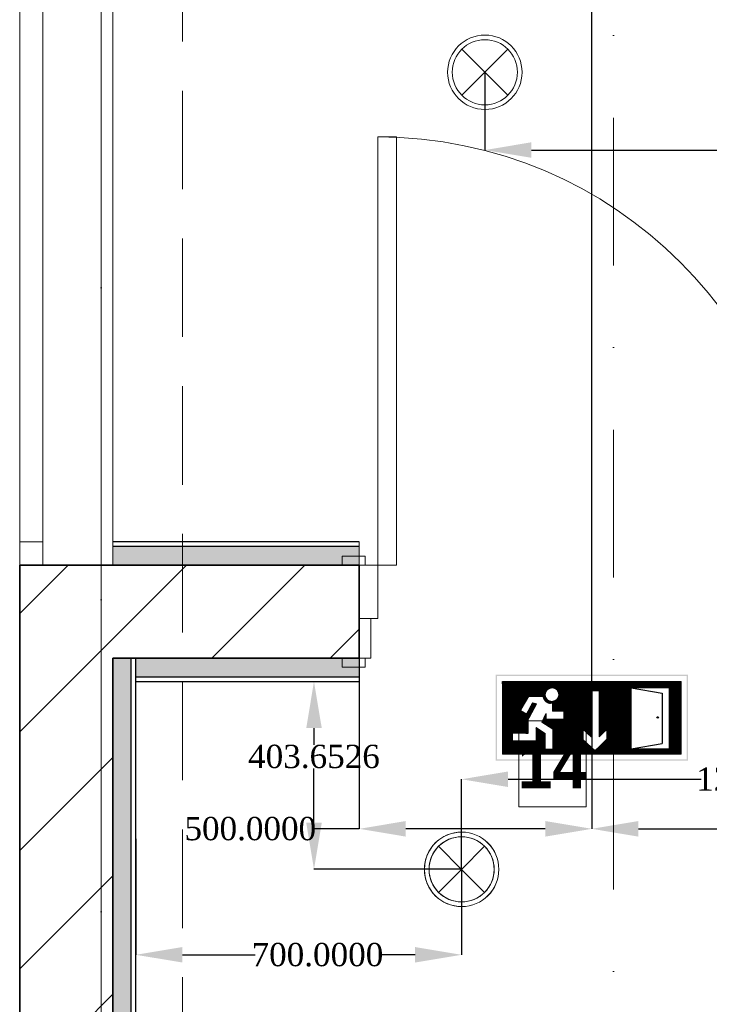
# Model space of a CAD drawing. Header units: inches. Extents: x -78787 to 29484, y -9517 to 23232.
# Tile 11 of 256: x -21844 to -20362, y -28 to 2088. Entities that reach past the tile are written whole.
import ezdxf
from ezdxf.enums import TextEntityAlignment as Align

# ---------------------------------------------------------------- set-up
doc = ezdxf.new("R2010")
doc.units = ezdxf.units.IN
doc.header["$MEASUREMENT"] = 0
doc.set_wipeout_variables(frame=1)
doc.linetypes.add('Dot & Dashed', pattern=[670.277762, 317.5, -176.388889, 0, -176.388874])
doc.linetypes.add('Hidden', pattern=[317.5, 211.666667, -105.833333])
for name, color, linetype in [('- ავარიული განათება', 7, 'Continuous'), ('- განათება', 7, 'Continuous'), ('Marker - Section', 7, 'Continuous'), ('New_Structural - Bearing', 7, 'Continuous'), ('Structural - Bearing', 7, 'Continuous'), ('Structural - Grid', 7, 'Continuous')]:
    doc.layers.add(name, color=color, linetype=linetype)
for name, color, linetype, lineweight in [('Archicad Doors_Pen_No__1', 7, 'Continuous', 13), ('Archicad Windows_Pen_No__1', 7, 'Continuous', 13), ('New_Annotation - Text_Pen_No__20', 1, 'Continuous', 0), ('New_Structural - Bearing_Pen_No__1', 7, 'Continuous', 13), ('Structural - Bearing_Pen_No__1', 7, 'Continuous', 13), ('Structural - Bearing_Pen_No__27', 7, 'Continuous', 35)]:
    doc.layers.add(name, color=color, linetype=linetype, lineweight=lineweight)
for name, color, linetype, lineweight, true_color in [('Marker - Section_Pen_No__108', 7, 'Continuous', 13, 0xfd8379), ('New_Interior - Lamp_Pen_No__77', 7, 'Continuous', 20, 0xffeb28), ('New_Structural - Bearing_Pen_No__255', 7, 'Continuous', 13, 0xe8e8e8), ('New_Structural - Bearing_Pen_No__5', 7, 'Continuous', 25, 0x40a5ff), ('New_Structural - Bearing_Pen_No__57', 7, 'Continuous', 25, 0xdcd214), ('Structural - Bearing_Pen_No__102', 7, 'Continuous', 13, 0xcccccc), ('Structural - Grid_Pen_No__81', 7, 'Continuous', 20, 0x6a6a6a)]:
    doc.layers.add(name, color=color, linetype=linetype, lineweight=lineweight, true_color=true_color)
doc.styles.add('GENERATED_STYLE_2', font='txt')
doc.styles.add('GENERATED_STYLE_3', font='txt')
doc.styles.get("Standard").update_dxf_attribs({"font": 'arial.ttf'})
doc.dimstyles.get("Standard").update_dxf_attribs({"dimtxt": 0.18, "dimasz": 0.18, "dimexe": 0.18, "dimexo": 0.0625, "dimgap": 0.09, "dimtad": 0, "dimtih": 1, "dimtoh": 1, "dimdec": 4, "dimzin": 0, "dimdsep": 46, "dimtxsty": 'Standard', "dimcen": 0.09, "dimadec": 0, "dimazin": 0, "dimtfac": 1, "dimtdec": 4, "dimtofl": 0, "dimtmove": 0, "dimatfit": 3, "dimfxl": 1, "dimtolj": 1, "dimtzin": 0, "dimarcsym": 0})
pattern_1 = [(45, (0, 0), (-127.2792, 127.2792), [])]

# ---------------------------------------------------------------- blocks, each defined once
blk = doc.blocks.new('Slab_1', base_point=(-47183.8, 14488))
at = {"layer": 'Structural - Bearing_Pen_No__1', "color": 7, "linetype": 'Continuous', "lineweight": 13, "flags": 128}
blk.add_lwpolyline([(-47183.8, 14488), (1166.2, 14488), (1166.2, 32488), (-317.2, 32488), (-317.2, 39238), (-26465.1, 39238), (-29183.8, 32838), (-47183.8, 32838)], close=True, dxfattribs=at)
blk = doc.blocks.new('Window')
at = {"layer": 'Archicad Windows_Pen_No__1', "color": 7, "linetype": 'Continuous', "lineweight": 13}
for p, q in [((-750, 0), (750, 0)), ((-750, 0), (-700, 0)), ((-750, 0), (-750, -50)), ((-750, 0), (-750, -50)), ((-700, 0), (-700, -50)), ((-700, 0), (700, 0)), ((700, -50), (700, 0)), ((700, 0), (750, 0)), ((750, 0), (750, -50)), ((750, 0), (750, -50)), ((-700, -50), (-750, -50)), ((-750, -50), (-750, -200)), ((700, -50), (-700, -50)), ((750, -50), (700, -50)), ((750, -50), (750, -200)), ((-750, -200), (750, -200))]:
    blk.add_line(p, q, dxfattribs=at)
blk = doc.blocks.new('Wall_1', base_point=(-47183.8, 14838))
at = {"layer": 'Structural - Bearing', "linetype": 'Continuous', "lineweight": 0, "true_color": 0x000000}
h = blk.add_hatch(dxfattribs=at)
h.set_pattern_fill('MASONRY_BLOCK', color=18, style=0, pattern_type=2)
h.set_pattern_definition(pattern_1)
h.paths.add_polyline_path([(-47183.8, 20838), (-46983.8, 20838), (-46983.8, 21935.2), (-47183.8, 21935.2)])
at = {"layer": 'Structural - Bearing_Pen_No__27', "color": 7, "linetype": 'Continuous', "lineweight": 35}
for p, q in [((-47183.8, 21935.2), (-47133.8, 21935.2)), ((-47133.8, 21935.2), (-46983.8, 21935.2))]:
    blk.add_line(p, q, dxfattribs=at)
at = {"layer": 'Structural - Bearing_Pen_No__27', "color": 7, "linetype": 'Continuous', "lineweight": 35, "flags": 128}
for points in [[(-47183.8, 21935.2), (-47183.8, 20838)], [(-46983.8, 20838), (-46983.8, 21735.2)]]:
    blk.add_lwpolyline(points, dxfattribs=at)
at = {"layer": 'Archicad Windows_Pen_No__1', "color": 7, "linetype": 'Continuous', "lineweight": 13, "zscale": 1000, "rotation": 90}
blk.add_blockref('Window', (-47183.8, 22685.2), dxfattribs=at)
blk = doc.blocks.new('Door_2')
at = {"layer": 'Archicad Doors_Pen_No__1', "color": 7, "linetype": 'Continuous', "lineweight": 13}
for p, q in [((420, 0), (420, 920)), ((420, 920), (460, 920)), ((460, 920), (460, 0)), ((-537, 0), (-537, 19)), ((-537, 19), (-487, 19)), ((-487, 0), (-537, 0)), ((-500, 0), (-537, 0)), ((-500, 0), (-537, 0)), ((-460, 0), (-500, 0)), ((-500, 0), (-500, -115)), ((-500, 0), (-500, -115)), ((-500, 0), (-500, -115)), ((-487, 19), (-487, 0)), ((-460, -115), (-460, 0)), ((460, 0), (420, 0)), ((500, 0), (460, 0)), ((460, 0), (460, -115)), ((487, 19), (537, 19)), ((487, 0), (487, 19)), ((537, 0), (487, 0)), ((500, -115), (500, 0)), ((500, 0), (500, -115)), ((500, 0), (500, -115)), ((500, 0), (537, 0)), ((500, 0), (537, 0)), ((537, 19), (537, 0)), ((-500, -200), (-500, -115)), ((-500, -115), (-475, -115)), ((-500, -115), (-460, -115)), ((-500, -115), (-500, -200)), ((-500, -115), (-500, -200)), ((-475, -115), (-475, -200)), ((460, -115), (500, -115)), ((475, -200), (475, -115)), ((475, -115), (500, -115)), ((500, -115), (500, -200)), ((500, -115), (500, -200)), ((500, -115), (500, -200)), ((-537, -219), (-537, -200)), ((-537, -200), (-487, -200)), ((-500, -200), (-537, -200)), ((-500, -200), (-537, -200)), ((-475, -200), (-500, -200)), ((-487, -200), (-487, -219)), ((500, -200), (475, -200)), ((487, -200), (537, -200)), ((487, -219), (487, -200)), ((500, -200), (537, -200)), ((500, -200), (537, -200)), ((537, -200), (537, -219)), ((-487, -219), (-537, -219)), ((537, -219), (487, -219))]:
    blk.add_line(p, q, dxfattribs=at)
blk.add_arc((460, 0), 920, 90, 180, dxfattribs=at)
blk = doc.blocks.new('Wall_19', base_point=(-44284.2, 21735.2))
at = {"layer": 'Structural - Bearing', "linetype": 'Continuous', "lineweight": 0, "true_color": 0x000000}
h = blk.add_hatch(dxfattribs=at)
h.set_pattern_fill('MASONRY_BLOCK', color=18, style=0, pattern_type=2)
h.set_pattern_definition(pattern_1)
h.paths.add_polyline_path([(-46983.8, 21935.2), (-46983.8, 21735.2), (-46453.8, 21735.2), (-46453.8, 21935.2)])
h = blk.add_hatch(dxfattribs=at)
h.set_pattern_fill('MASONRY_BLOCK', color=18, style=0, pattern_type=2)
h.set_pattern_definition(pattern_1)
h.paths.add_polyline_path([(-44284.2, 21935.2), (-45453.8, 21935.2), (-45453.8, 21735.2), (-44284.2, 21735.2)])
h = blk.add_hatch(dxfattribs=at)
h.set_pattern_fill('MASONRY_BLOCK', color=18, style=0, pattern_type=2)
h.set_pattern_definition(pattern_1)
h.paths.add_polyline_path([(-44324.2, 21775.2), (-44324.2, 21735.2), (-44284.2, 21735.2), (-44284.2, 21935.2)])
h = blk.add_hatch(dxfattribs=at)
h.set_pattern_fill('MASONRY_BLOCK', color=18, style=0, pattern_type=2)
h.set_pattern_definition(pattern_1)
h.paths.add_polyline_path([(-44324.2, 21775.2), (-44334.2, 21735.2), (-44324.2, 21735.2)])
at = {"layer": 'Structural - Bearing_Pen_No__27', "color": 7, "linetype": 'Continuous', "lineweight": 35}
for p, q in [((-46453.8, 21935.2), (-46490.8, 21935.2)), ((-46453.8, 21935.2), (-46453.8, 21820.2)), ((-45453.8, 21935.2), (-45416.8, 21935.2)), ((-45453.8, 21935.2), (-45453.8, 21820.2)), ((-46453.8, 21820.2), (-46453.8, 21735.2)), ((-45453.8, 21820.2), (-45453.8, 21735.2)), ((-46453.8, 21735.2), (-46490.8, 21735.2)), ((-45453.8, 21735.2), (-45416.8, 21735.2)), ((-44324.2, 21735.2), (-44334.2, 21735.2)), ((-44284.2, 21735.2), (-44324.2, 21735.2))]:
    blk.add_line(p, q, dxfattribs=at)
at = {"layer": 'Structural - Bearing_Pen_No__27', "color": 7, "linetype": 'Continuous', "lineweight": 35, "flags": 128}
for points in [[(-46453.8, 21935.2), (-46983.8, 21935.2)], [(-44284.2, 21935.2), (-45453.8, 21935.2)], [(-44284.2, 21935.2), (-44284.2, 21735.2)], [(-46983.8, 21735.2), (-46453.8, 21735.2)], [(-45453.8, 21735.2), (-44284.2, 21735.2)]]:
    blk.add_lwpolyline(points, dxfattribs=at)
at = {"layer": 'Archicad Doors_Pen_No__1', "color": 7, "linetype": 'Continuous', "lineweight": 13, "xscale": -1, "zscale": 1000}
blk.add_blockref('Door_2', (-45953.8, 21935.2), dxfattribs=at)
blk = doc.blocks.new('Wall_213', base_point=(-46453.8, 21735.2))
at = {"layer": 'New_Structural - Bearing_Pen_No__255', "linetype": 'Continuous', "lineweight": 13, "true_color": 0xe8e8e8}
blk.add_hatch(color=254, dxfattribs=at).paths.add_polyline_path([(-46453.8, 21735.2), (-46933.8, 21735.2), (-46933.8, 21695.2), (-46453.8, 21695.2)])
at = {"layer": 'New_Structural - Bearing_Pen_No__1', "color": 7, "linetype": 'Continuous', "lineweight": 13, "flags": 128}
for points in [[(-46933.8, 21735.2), (-46933.8, 21695.2)], [(-46453.8, 21735.2), (-46453.8, 21695.2)], [(-46933.8, 21695.2), (-46933.8, 21685.2)], [(-46453.8, 21695.2), (-46453.8, 21685.2)]]:
    blk.add_lwpolyline(points, dxfattribs=at)
at = {"layer": 'New_Structural - Bearing_Pen_No__5', "color": 161, "linetype": 'Continuous', "lineweight": 25, "true_color": 0x40a5ff}
blk.add_line((-46933.8, 21695.2), (-46453.8, 21695.2), dxfattribs=at)
at = {"layer": 'New_Structural - Bearing_Pen_No__5', "color": 161, "linetype": 'Continuous', "lineweight": 25, "true_color": 0x40a5ff, "flags": 128}
for points in [[(-46453.8, 21735.2), (-46933.8, 21735.2)], [(-46933.8, 21685.2), (-46453.8, 21685.2)]]:
    blk.add_lwpolyline(points, dxfattribs=at)
blk = doc.blocks.new('Wall_224', base_point=(-46983.8, 21735.2))
at = {"layer": 'New_Structural - Bearing_Pen_No__57', "linetype": 'Continuous', "lineweight": 25, "true_color": 0xdcd214}
blk.add_hatch(color=52, dxfattribs=at).paths.add_polyline_path([(-46943.8, 21735.2), (-46983.8, 21735.2), (-46983.8, 20838), (-46943.8, 20838)])
at = {"layer": 'New_Structural - Bearing_Pen_No__1', "color": 7, "linetype": 'Continuous', "lineweight": 13, "flags": 128}
for points in [[(-46983.8, 21735.2), (-46943.8, 21735.2)], [(-46943.8, 21735.2), (-46933.8, 21735.2)]]:
    blk.add_lwpolyline(points, dxfattribs=at)
at = {"layer": 'New_Structural - Bearing_Pen_No__5', "color": 161, "linetype": 'Continuous', "lineweight": 25, "true_color": 0x40a5ff}
blk.add_line((-46943.8, 20838), (-46943.8, 21735.2), dxfattribs=at)
at = {"layer": 'New_Structural - Bearing_Pen_No__5', "color": 161, "linetype": 'Continuous', "lineweight": 25, "true_color": 0x40a5ff, "flags": 128}
for points in [[(-46983.8, 21735.2), (-46983.8, 20838)], [(-46933.8, 20888), (-46933.8, 21735.2)]]:
    blk.add_lwpolyline(points, dxfattribs=at)
blk = doc.blocks.new('Wall_228', base_point=(-46453.8, 21935.2))
at = {"layer": 'New_Structural - Bearing_Pen_No__255', "linetype": 'Continuous', "lineweight": 13, "true_color": 0xe8e8e8}
blk.add_hatch(color=254, dxfattribs=at).paths.add_polyline_path([(-46983.8, 21935.2), (-46453.8, 21935.2), (-46453.8, 21975.2), (-46983.8, 21975.2)])
at = {"layer": 'New_Structural - Bearing_Pen_No__1', "color": 7, "linetype": 'Continuous', "lineweight": 13, "flags": 128}
for points in [[(-46983.8, 21975.2), (-46983.8, 21985.2)], [(-46453.8, 21975.2), (-46453.8, 21985.2)], [(-46983.8, 21935.2), (-46983.8, 21975.2)], [(-46453.8, 21935.2), (-46453.8, 21975.2)]]:
    blk.add_lwpolyline(points, dxfattribs=at)
at = {"layer": 'New_Structural - Bearing_Pen_No__5', "color": 161, "linetype": 'Continuous', "lineweight": 25, "true_color": 0x40a5ff}
blk.add_line((-46453.8, 21975.2), (-46983.8, 21975.2), dxfattribs=at)
at = {"layer": 'New_Structural - Bearing_Pen_No__5', "color": 161, "linetype": 'Continuous', "lineweight": 25, "true_color": 0x40a5ff, "flags": 128}
for points in [[(-46453.8, 21985.2), (-46983.8, 21985.2)], [(-46983.8, 21935.2), (-46453.8, 21935.2)]]:
    blk.add_lwpolyline(points, dxfattribs=at)
blk = doc.blocks.new('Standard grid marker_2')
at = {"layer": 'Structural - Grid_Pen_No__81', "color": 251, "linetype": 'Continuous', "lineweight": 20, "true_color": 0x6a6a6a}
blk.add_line((1000, 0), (27734.9, 0), dxfattribs=at)
at = {"layer": 'Structural - Grid_Pen_No__81', "color": 251, "lineweight": 20, "true_color": 0x6a6a6a, "style": 'GENERATED_STYLE_2'}
for tag, p in [('AC_MarkerText_1_0', (-1.5, -46.7)), ('AC_MarkerText_1_1', (28933.4, -46.7))]:
    blk.add_attdef(tag, text='', height=100, rotation=270, dxfattribs=at).set_placement(p, align=Align.TOP_CENTER)
blk = doc.blocks.new('Beam_9', base_point=(-47008.8, 14663))
at = {"layer": 'Structural - Bearing_Pen_No__102', "color": 254, "linetype": 'Hidden', "lineweight": 13, "true_color": 0xcccccc}
for p, q in [((-47183.8, 14488), (-47183.8, 32838)), ((-46833.8, 20838), (-46833.8, 26488))]:
    blk.add_line(p, q, dxfattribs=at)
at = {"layer": 'Structural - Bearing_Pen_No__102', "color": 254, "linetype": 'Dot & Dashed', "lineweight": 13, "true_color": 0xcccccc}
blk.add_line((-47008.8, 14663), (-47008.8, 32663), dxfattribs=at)
blk = doc.blocks.new('Cutting Plane_3', base_point=(-45907.6, 11703.1))
at = {"layer": 'Marker - Section_Pen_No__108', "color": 11, "linetype": 'Dot & Dashed', "lineweight": 13, "true_color": 0xfd8379}
blk.add_line((-45907.6, 11853.1), (-45907.6, 40288), dxfattribs=at)
blk = doc.blocks.new('Recessed Spot')
at = {"layer": 'New_Interior - Lamp_Pen_No__77', "color": 2, "linetype": 'Continuous', "lineweight": 20, "true_color": 0xffeb28}
for q in [(-49.5, 49.5), (49.5, 49.5), (-49.5, -49.5), (49.5, -49.5)]:
    blk.add_line((0, 0), q, dxfattribs=at)
at = {"layer": 'New_Interior - Lamp_Pen_No__77', "color": 2, "linetype": 'Continuous', "lineweight": 20, "true_color": 0xffeb28, "flags": 128}
blk.add_lwpolyline([(80, 0, 1), (-80, 0, 1)], format="xyb", close=True, dxfattribs=at)
at = {"layer": 'New_Interior - Lamp_Pen_No__77', "color": 2, "linetype": 'Continuous', "lineweight": 20, "true_color": 0xffeb28}
blk.add_circle((0, 0), 70, dxfattribs=at)
blk = doc.blocks.new('*D1141')
at = {"layer": '- განათება', "color": 0, "lineweight": -2, "transparency": 16777216}
for p, q in [((-20844.1, 1974.6), (-20844.1, 1807.3)), ((-19454.5, 1974.6), (-19454.5, 1807.3)), ((-20744.1, 1807.5), (-20253.1, 1807.5)), ((-19554.5, 1807.5), (-19954.2, 1807.5))]:
    blk.add_line(p, q, dxfattribs=at)
at = {"layer": '- განათება', "color": 0, "transparency": 16777216}
for points in [[(-20744.1, 1824.2), (-20744.1, 1790.9), (-20844.1, 1807.5)], [(-19554.5, 1824.2), (-19554.5, 1790.9), (-19454.5, 1807.5)]]:
    blk.add_solid(points, dxfattribs=at)
at = {"layer": 'Defpoints', "color": 0, "transparency": 16777216}
for p in [(-20844.1, 1974.7), (-19454.5, 1974.7), (-19454.5, 1807.5)]:
    blk.add_point(p, dxfattribs=at)
at = {"layer": '- განათება', "color": 0, "transparency": 16777216, "insert": (-20103.6, 1807.5), "char_height": 50, "attachment_point": 5}
blk.add_mtext('\\A1;{\\fSylfaen|b0|i0|c0|p18;1389.5719}', dxfattribs=at)
blk = doc.blocks.new('*D1168')
at = {"layer": '- განათება', "color": 0, "lineweight": -2, "transparency": 16777216}
for p, q in [((-21594.1, 327.6), (-21594.1, 78.2)), ((-20894.1, 261.9), (-20894.1, 78.2)), ((-21494.1, 78.3), (-21337.7, 78.3)), ((-20994.1, 78.3), (-21070.3, 78.3))]:
    blk.add_line(p, q, dxfattribs=at)
at = {"layer": '- განათება', "color": 0, "transparency": 16777216}
for points in [[(-21494.1, 95), (-21494.1, 61.7), (-21594.1, 78.3)], [(-20994.1, 95), (-20994.1, 61.7), (-20894.1, 78.3)]]:
    blk.add_solid(points, dxfattribs=at)
at = {"layer": 'Defpoints', "color": 0, "transparency": 16777216}
for p in [(-21594.1, 327.7), (-20894.1, 262), (-20894.1, 78.3)]:
    blk.add_point(p, dxfattribs=at)
at = {"layer": '- განათება', "color": 0, "transparency": 16777216, "insert": (-21204, 78.3), "char_height": 50, "attachment_point": 5}
blk.add_mtext('\\A1;{\\fSylfaen|b0|i0|c0|p18;700.0000}', dxfattribs=at)
blk = doc.blocks.new('*D1169')
at = {"layer": '- განათება', "color": 0, "lineweight": -2, "transparency": 16777216}
for p, q in [((-21457.5, 665.6), (-21211.2, 665.6)), ((-21211.4, 565.6), (-21211.4, 529.8)), ((-21211.4, 362), (-21211.4, 478.4)), ((-20894.1, 262), (-21211.5, 262))]:
    blk.add_line(p, q, dxfattribs=at)
at = {"layer": '- განათება', "color": 0, "transparency": 16777216}
for points in [[(-21228, 565.6), (-21194.7, 565.6), (-21211.4, 665.6)], [(-21228, 362), (-21194.7, 362), (-21211.4, 262)]]:
    blk.add_solid(points, dxfattribs=at)
at = {"layer": 'Defpoints', "color": 0, "transparency": 16777216}
for p in [(-21457.6, 665.6), (-21211.4, 262), (-20894.1, 262)]:
    blk.add_point(p, dxfattribs=at)
at = {"layer": '- განათება', "color": 0, "transparency": 16777216, "insert": (-21211.4, 504.1), "char_height": 50, "attachment_point": 5}
blk.add_mtext('\\A1;{\\fSylfaen|b0|i0|c0|p18;403.6526}', dxfattribs=at)
blk = doc.blocks.new('*D1170')
at = {"layer": '- განათება', "color": 0, "lineweight": -2, "transparency": 16777216}
for p, q in [((-20894.1, 262), (-20894.1, 455.7)), ((-20794.1, 455.5), (-20378.9, 455.5)), ((-19694.5, 455.5), (-20080.1, 455.5)), ((-19594.5, 262), (-19594.5, 455.7))]:
    blk.add_line(p, q, dxfattribs=at)
at = {"layer": '- განათება', "color": 0, "transparency": 16777216}
for points in [[(-20794.1, 472.2), (-20794.1, 438.8), (-20894.1, 455.5)], [(-19694.5, 472.2), (-19694.5, 438.8), (-19594.5, 455.5)]]:
    blk.add_solid(points, dxfattribs=at)
at = {"layer": 'Defpoints', "color": 0, "transparency": 16777216}
for p in [(-19594.5, 455.5), (-20894.1, 262), (-19594.5, 262)]:
    blk.add_point(p, dxfattribs=at)
at = {"layer": '- განათება', "color": 0, "transparency": 16777216, "insert": (-20229.5, 455.5), "char_height": 50, "attachment_point": 5}
blk.add_mtext('\\A1;{\\fSylfaen|b0|i0|c0|p18;1299.5433}', dxfattribs=at)
blk = doc.blocks.new('სდა ას ა')
at = {"layer": '- ავარიული განათება', "linetype": 'Continuous', "lineweight": 35}
h = blk.add_hatch(color=7, dxfattribs=at)
h.paths.add_polyline_path([(-12220.6, -13157.4), (-13275.1, -13157.4), (-13275.1, -12686.6), (-12220.6, -12686.6)])
h.paths.add_polyline_path([(-13268.3, -13150.5), (-12227.8, -13150.5), (-12227.8, -12693.4), (-13268.3, -12693.4)], flags=0)
at = {"layer": '- ავარიული განათება'}
h = blk.add_hatch(dxfattribs=at)
h.set_pattern_fill('ANSI31', color=3)
h.paths.add_polyline_path([(-13238, -12723.2), (-13238, -13121.9), (-12257.5, -13121.9), (-12257.5, -12723.2)])
h.paths.add_polyline_path([(-13095, -12805.9), (-13013.1, -12805.9, 0.505536), (-12963.7, -12840), (-12963.7, -12885.4), (-12900.4, -12885.4), (-12900.4, -12930), (-12997.6, -12930), (-12997.6, -12898.6), (-13021.1, -12946.9), (-12960.8, -12983.7), (-12960.8, -13094.8), (-13004.2, -13094.8), (-13004.2, -13008.2), (-13052.2, -12975.3), (-13052.2, -13049), (-13181.9, -13049), (-13181.9, -13007.2), (-13096.3, -13007.2), (-13096.3, -12929), (-13051.6, -12845.7), (-13072, -12840.1), (-13104.9, -12902), (-13139.4, -12881.9)], flags=16)
h.paths.add_polyline_path([(-13003.3, -12795.6, -1), (-12928.8, -12795.6, -1)], flags=16)
h.paths.add_polyline_path([(-12751.5, -12773.6), (-12707, -12773.6), (-12707, -13025.8), (-12664.7, -12984.6), (-12664.7, -13039.8), (-12729.6, -13102.7), (-12795.2, -13042.4), (-12795.2, -12986.9), (-12751.5, -13026.2)], flags=16)
h.paths.add_polyline_path([(-12532.3, -12757.8), (-12323.1, -12757.8), (-12323.1, -13093), (-12532.3, -13093)], flags=16)
h.paths.add_polyline_path([(-12382.6, -12920.1, -1), (-12390.8, -12920.1, -1)], flags=0)
h = blk.add_hatch(color=256, dxfattribs=at)
h.dxf.hatch_style = 1
h.paths.add_polyline_path([(-12382.6, -12920.1, 1), (-12390.8, -12920.1, 1)])
at = {"layer": '- ავარიული განათება', "color": 7, "linetype": 'Continuous', "lineweight": 13}
for p, q in [((-13238, -13121.9), (-13238, -12723.2)), ((-13238, -12723.2), (-12257.5, -12723.2)), ((-12257.5, -12723.2), (-12257.5, -13121.9)), ((-12751.5, -13026.2), (-12751.5, -12773.6)), ((-12751.5, -12773.6), (-12707, -12773.6)), ((-12707, -12773.6), (-12707, -13025.8)), ((-12532.3, -12757.8), (-12323.1, -12757.8)), ((-12532.3, -13093), (-12532.3, -12757.8)), ((-12323.1, -12757.8), (-12323.1, -13093)), ((-13095, -12805.9), (-13139.4, -12881.9)), ((-13013.1, -12805.9), (-13095, -12805.9)), ((-13139.4, -12881.9), (-13104.9, -12902)), ((-13104.9, -12902), (-13072, -12840.1)), ((-13051.6, -12845.7), (-13096.3, -12929)), ((-13072, -12840.1), (-13051.6, -12845.7)), ((-12963.7, -12885.4), (-12963.7, -12840)), ((-12900.4, -12885.4), (-12963.7, -12885.4)), ((-12900.4, -12930), (-12900.4, -12885.4)), ((-13096.3, -12929), (-13096.3, -13007.2)), ((-13021.1, -12946.9), (-12997.6, -12898.6)), ((-12997.6, -12898.6), (-12997.6, -12930)), ((-12997.6, -12930), (-12900.4, -12930)), ((-13052.2, -13049), (-13052.2, -12975.3)), ((-13052.2, -12975.3), (-13004.2, -13008.2)), ((-12960.8, -12983.7), (-13021.1, -12946.9)), ((-12960.8, -13094.8), (-12960.8, -12983.7)), ((-12795.2, -13042.4), (-12795.2, -12986.9)), ((-12795.2, -12986.9), (-12751.5, -13026.2)), ((-12707, -13025.8), (-12664.7, -12984.6)), ((-12664.7, -12984.6), (-12664.7, -13039.8)), ((-13096.3, -13007.2), (-13181.9, -13007.2)), ((-13181.9, -13007.2), (-13181.9, -13049)), ((-13181.9, -13049), (-13052.2, -13049)), ((-13004.2, -13008.2), (-13004.2, -13094.8)), ((-12729.6, -13102.7), (-12795.2, -13042.4)), ((-12664.7, -13039.8), (-12729.6, -13102.7)), ((-13004.2, -13094.8), (-12960.8, -13094.8)), ((-12323.1, -13093), (-12532.3, -13093)), ((-12257.5, -13121.9), (-13238, -13121.9))]:
    blk.add_line(p, q, dxfattribs=at)
at = {"layer": '- ავარიული განათება'}
for p, q in [((-12532.3, -12757.8), (-12362, -12787.1)), ((-12362, -12787.1), (-12362, -13063.8)), ((-12532.3, -13093), (-12362, -13063.8))]:
    blk.add_line(p, q, dxfattribs=at)
blk.add_circle((-12386.7, -12920.1), 4.13, dxfattribs=at)
at = {"layer": '- ავარიული განათება', "color": 7, "linetype": 'Continuous', "lineweight": 13}
for centre, start, end in [((-12966, -12795.6), 360, 180), ((-12975.9, -12804.8), 181.7955, 289.0684), ((-12966, -12795.6), 180, 0)]:
    blk.add_arc(centre, 37.2, start, end, dxfattribs=at)
blk = doc.blocks.new('AVARIULI GANATEBA')
at = {"layer": '- განათება', "color": 3, "linetype": 'Continuous', "lineweight": 20}
for q in [(-49.5, 49.5), (49.5, 49.5), (-49.5, -49.5), (49.5, -49.5)]:
    blk.add_line((0, 0), q, dxfattribs=at)
for major_axis, start_param, end_param in [((56.6, 56.6), 0.785398, 3.926991), ((-49.5, 49.5), 2.356194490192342, 8.639379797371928), ((56.6, 56.6), 3.926991, 7.068583)]:
    blk.add_ellipse((0, 0), major_axis=major_axis, ratio=1, start_param=start_param, end_param=end_param, dxfattribs=at)
blk = doc.blocks.new('*D1372')
at = {"layer": '- ავარიული განათება', "color": 0, "lineweight": -2, "transparency": 16777216}
for p, q in [((-21114.1, 715.5), (-21114.1, 348.8)), ((-20614.1, 665.5), (-20614.1, 348.8)), ((-21114.1, 349), (-21214.1, 349)), ((-20714.1, 349), (-21014.1, 349))]:
    blk.add_line(p, q, dxfattribs=at)
at = {"layer": '- ავარიული განათება', "color": 0, "transparency": 16777216}
for points in [[(-21014.1, 365.7), (-21014.1, 332.3), (-21114.1, 349)], [(-20714.1, 365.7), (-20714.1, 332.3), (-20614.1, 349)]]:
    blk.add_solid(points, dxfattribs=at)
at = {"layer": 'Defpoints', "color": 0, "transparency": 16777216}
for p in [(-21114.1, 715.6), (-20614.1, 665.6), (-20614.1, 349)]:
    blk.add_point(p, dxfattribs=at)
at = {"layer": '- ავარიული განათება', "color": 0, "transparency": 16777216, "insert": (-21348.3, 349), "char_height": 50, "attachment_point": 5}
blk.add_mtext('\\A1;{\\fSylfaen|b0|i0|c0|p18;500.0000}', dxfattribs=at)
blk = doc.blocks.new('*D1373')
at = {"layer": '- ავარიული განათება', "color": 0, "lineweight": -2, "transparency": 16777216}
for p, q in [((-20614.1, 665.5), (-20614.1, 348.8)), ((-20114.1, 670.5), (-20114.1, 348.8)), ((-20514.1, 349), (-20214.1, 349)), ((-20114.1, 349), (-20014.1, 349))]:
    blk.add_line(p, q, dxfattribs=at)
at = {"layer": '- ავარიული განათება', "color": 0, "transparency": 16777216}
for points in [[(-20514.1, 365.7), (-20514.1, 332.3), (-20614.1, 349)], [(-20214.1, 365.7), (-20214.1, 332.3), (-20114.1, 349)]]:
    blk.add_solid(points, dxfattribs=at)
at = {"layer": 'Defpoints', "color": 0, "transparency": 16777216}
for p in [(-20614.1, 665.6), (-20114.1, 670.6), (-20114.1, 349)]:
    blk.add_point(p, dxfattribs=at)
at = {"layer": '- ავარიული განათება', "color": 0, "transparency": 16777216, "insert": (-19879.9, 349), "char_height": 50, "attachment_point": 5}
blk.add_mtext('\\A1;{\\fSylfaen|b0|i0|c0|p18;500.0000}', dxfattribs=at)

msp = doc.modelspace()

# ---------------------------------------------------------------- block references
at = {"layer": '- განათება', "color": 2, "linetype": 'Continuous', "lineweight": 20, "true_color": 0xffeb28, "zscale": 1000}
for p in [(-20844.06848, 1974.66871), (-20894.06848, 261.95524)]:
    msp.add_blockref('Recessed Spot', p, dxfattribs=at)
at = {"layer": '- განათება', "color": 1}
msp.add_blockref('AVARIULI GANATEBA', (-20894.06848, 261.95524), dxfattribs=at)
at = {"layer": 'New_Structural - Bearing', "color": 7, "lineweight": 35}
for name, p in [('Wall_228', (-21114.09039, 915.6078)), ('Wall_224', (-21644.06848, 715.6078)), ('Wall_213', (-21114.09039, 715.6078))]:
    msp.add_blockref(name, p, dxfattribs=at)
at = {"layer": 'Structural - Bearing', "color": 7, "linetype": 'Continuous', "lineweight": 13}
msp.add_blockref('Slab_1', (-21844.06848, -6531.64486), dxfattribs=at)
at = {"layer": 'Structural - Bearing', "color": 254, "lineweight": 13, "true_color": 0xcccccc}
msp.add_blockref('Beam_9', (-21669.06848, -6356.64486), dxfattribs=at)
at = {"layer": 'Structural - Bearing', "color": 7, "lineweight": 35}
for name, p in [('Wall_1', (-21844.06848, -6181.64486)), ('Wall_19', (-18944.52517, 715.6078))]:
    msp.add_blockref(name, p, dxfattribs=at)
at = {"layer": 'Structural - Grid', "color": 8, "linetype": 'Continuous', "lineweight": 15, "zscale": 1000, "rotation": 90}
msp.add_blockref('Standard grid marker_2', (-21669.06848, -9316.57065), dxfattribs=at)

# ---------------------------------------------------------------- dimensions: what is measured, and where the dimension line sits
at = {"layer": '- განათება', "color": 1}
dim = msp.add_linear_dim(base=(-21211.3696, 261.95524), p1=(-21457.55359, 665.6078), p2=(-20894.06848, 261.95524), angle=270, text='{\\fSylfaen|b0|i0|c0|p18;<>}', dimstyle='Standard', override={"dimtxt": 50, "dimasz": 100}, dxfattribs=at)
dim.commit()
dim.dimension.update_dxf_attribs({"geometry": '*D1169', "text_midpoint": (-21211.3696, 504.09117), "dimtype": 160})
dim = msp.add_linear_dim(base=(-20894.06848, 78.34131), p1=(-21594.06848, 327.67746), p2=(-20894.06848, 261.95524), text='{\\fSylfaen|b0|i0|c0|p18;<>}', dimstyle='Standard', override={"dimtxt": 50, "dimasz": 100}, dxfattribs=at)
dim.commit()
dim.dimension.update_dxf_attribs({"geometry": '*D1168', "text_midpoint": (-21204, 78.34131), "dimtype": 160})

# ---------------------------------------------------------------- next in the draw order: block references
at = {"layer": 'Marker - Section', "color": 11, "lineweight": 13, "true_color": 0xfd8379}
msp.add_blockref('Cutting Plane_3', (-20567.85405, -9316.57065), dxfattribs=at)

# ---------------------------------------------------------------- next in the draw order: linework, layer by layer
at = {"layer": '- ავარიული განათება', "color": 3}
msp.add_lwpolyline([(-20614.09039, 665.6078), (-20614.09039, 2512.5), (-19720, 2512.5), (-19720, 4071.57015)], dxfattribs=at)

# ---------------------------------------------------------------- next in the draw order: dimensions: what is measured, and where the dimension line sits
at = {"layer": '- ავარიული განათება', "color": 1}
dim = msp.add_linear_dim(base=(-20114.09039, 349), p1=(-20614.09039, 665.6078), p2=(-20114.09039, 670.6078), text='{\\fSylfaen|b0|i0|c0|p18;<>}', dimstyle='Standard', override={"dimtxt": 50, "dimasz": 100}, dxfattribs=at)
dim.commit()
dim.dimension.update_dxf_attribs({"geometry": '*D1373', "text_midpoint": (-19879.88857, 349), "dimtype": 160})
at = {"layer": '- განათება', "color": 1}
dim = msp.add_linear_dim(base=(-19454.49655, 1807.52445), p1=(-20844.06848, 1974.66871), p2=(-19454.49655, 1974.66871), text='{\\fSylfaen|b0|i0|c0|p18;<>}', dimstyle='Standard', override={"dimtxt": 50, "dimasz": 100}, dxfattribs=at)
dim.commit()
dim.dimension.update_dxf_attribs({"geometry": '*D1141', "text_midpoint": (-20103.62448, 1807.52445), "dimtype": 160})

# ---------------------------------------------------------------- next in the draw order: wipeouts: each hides what was drawn before it
at = {"color": 1, "linetype": 'Continuous', "lineweight": 0, "ltscale": 254101.698665}
msp.add_wipeout([(-20771.27265, 396.5207), (-20626.54518, 396.5207), (-20626.54518, 581.36946), (-20771.27265, 581.36946)], dxfattribs=at).dxf.layer = 'New_Annotation - Text_Pen_No__20'

# ---------------------------------------------------------------- next in the draw order: linework, layer by layer
at = {"layer": 'New_Annotation - Text_Pen_No__20', "color": 1, "linetype": 'Continuous', "lineweight": 0, "flags": 128}
msp.add_lwpolyline([(-20771.27265, 396.5207), (-20626.54518, 396.5207), (-20626.54518, 581.36946), (-20771.27265, 581.36946), (-20771.27265, 396.5207)], close=True, dxfattribs=at)

# ---------------------------------------------------------------- next in the draw order: block references
at = {"layer": '- ავარიული განათება', "xscale": 0.3922730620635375, "yscale": 0.3922730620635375, "zscale": 0.3922730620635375}
msp.add_blockref('სდა ას ა', (-15613.489, 5656.57476), dxfattribs=at)

# ---------------------------------------------------------------- next in the draw order: texts
at = {"layer": 'New_Annotation - Text_Pen_No__20', "color": 1, "linetype": 'Continuous', "lineweight": 0, "insert": (-20698.90892, 536.15735), "char_height": 100, "attachment_point": 2, "style": 'GENERATED_STYLE_3'}
msp.add_mtext('\\A1;{\\pqc;\\fBOG 2018|b1|i0|c0|p0;\\W1.000000;1\\fBOG 2018|b1|i0|c0|p0;\\W1.000000;4}', dxfattribs=at)

# ---------------------------------------------------------------- next in the draw order: dimensions: what is measured, and where the dimension line sits
at = {"layer": '- ავარიული განათება', "color": 1}
dim = msp.add_linear_dim(base=(-20614.09039, 349), p1=(-21114.09039, 715.6078), p2=(-20614.09039, 665.6078), text='{\\fSylfaen|b0|i0|c0|p18;<>}', dimstyle='Standard', override={"dimtxt": 50, "dimasz": 100}, dxfattribs=at)
dim.commit()
dim.dimension.update_dxf_attribs({"geometry": '*D1372', "text_midpoint": (-21348.29221, 349), "dimtype": 160})
at = {"layer": '- განათება', "color": 1}
dim = msp.add_linear_dim(base=(-19594.52517, 455.5), p1=(-20894.06848, 261.95524), p2=(-19594.52517, 261.95524), text='{\\fSylfaen|b0|i0|c0|p18;<>}', dimstyle='Standard', override={"dimtxt": 50, "dimasz": 100}, dxfattribs=at)
dim.commit()
dim.dimension.update_dxf_attribs({"geometry": '*D1170', "text_midpoint": (-20229.5, 455.5), "dimtype": 160})

doc.saveas('drawing.dxf')
